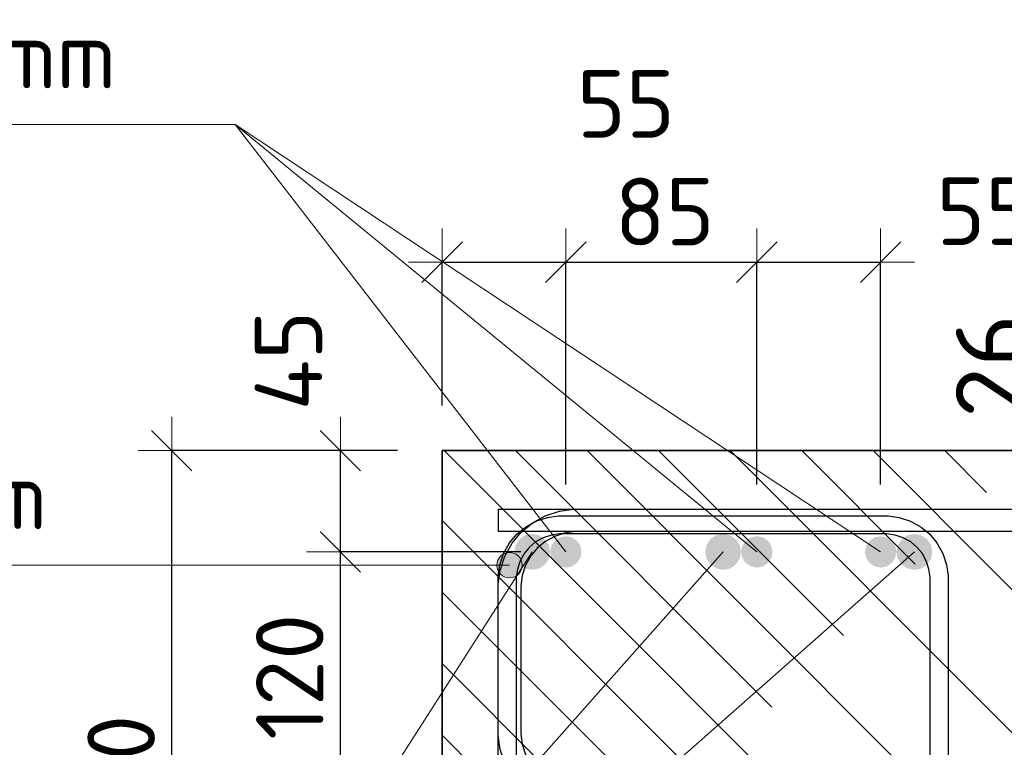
# Model space of a CAD drawing. Header units: metres. Extents: x -38 to 86, y -15 to 21.
# Tile 83 of 103: x 72.107 to 72.545, y 5.531 to 5.855. Entities that reach past the tile are written whole.
import ezdxf

# ---------------------------------------------------------------- set-up
doc = ezdxf.new("R2010")
doc.units = ezdxf.units.M
doc.header["$PDMODE"] = 65
for name, color, linetype, lineweight in [('XR$4$Арм. стержнями верхней зоны', 180, 'Continuous', 35), ('XR$4$Арм.стержн. Арматура края', 96, 'Continuous', 35), ('XR$4$Арм.стержн. Доп. арматура', 180, 'Continuous', 35), ('XR$4$Арм.стержн. Хомут', 240, 'Continuous', 35), ('XR$4$Арм.стержн.горизонт. 1', 180, 'Continuous', 35), ('XR$4$Размерная линия (1)', 7, 'Continuous', 13), ('XR$4$Размерная линия_ общее', 7, 'Continuous', 13)]:
    doc.layers.add(name, color=color, linetype=linetype, lineweight=lineweight)
doc.styles.add('ISOCPEUR', font='txt')
doc.dimstyles.new('DIMSTYLE_11', dxfattribs={"dimtxt": 0.033, "dimasz": 0.0375, "dimexe": 0, "dimexo": 0, "dimgap": 0.0165, "dimtad": 2, "dimdec": 0, "dimlfac": 1000, "dimrnd": 1, "dimzin": 12, "dimdsep": 46, "dimtxsty": 'ISOCPEUR', "dimblk1": 'ALL_ML_STRICH', "dimblk2": 'ALL_ML_STRICH', "dimsah": 1, "dimcen": 0, "dimclrd": 7, "dimclre": 256, "dimclrt": 7, "dimadec": 0, "dimazin": 0, "dimtfac": 1, "dimtdec": 0, "dimtix": 1, "dimtmove": 2, "dimatfit": 3, "dimfxl": 0, "dimtvp": 1.2, "dimtzin": 0, "dimlwd": 0, "dimlwe": -3, "dimarcsym": 0})
doc.dimstyles.new('DIMSTYLE_12', dxfattribs={"dimtxt": 0.03, "dimasz": 0.03, "dimexe": 0, "dimexo": 0, "dimgap": 0.015, "dimtad": 2, "dimdec": 0, "dimlfac": 1000, "dimrnd": 1, "dimzin": 12, "dimdsep": 46, "dimtxsty": 'ISOCPEUR', "dimblk1": 'ALL_ML_STRICH', "dimblk2": 'ALL_ML_STRICH', "dimsah": 1, "dimcen": 0, "dimclrd": 7, "dimclre": 256, "dimclrt": 7, "dimadec": 0, "dimazin": 0, "dimtfac": 1, "dimtdec": 0, "dimtix": 1, "dimtmove": 2, "dimatfit": 3, "dimfxl": 0, "dimtzin": 0, "dimlwd": 0, "dimlwe": -3, "dimarcsym": 0})
doc.dimstyles.new('DIMSTYLE_14', dxfattribs={"dimtxt": 0.03, "dimasz": 0.03, "dimexe": 0, "dimexo": 0, "dimgap": 0.015, "dimtad": 2, "dimdec": 0, "dimlfac": 1000, "dimrnd": 1, "dimzin": 12, "dimdsep": 46, "dimtxsty": 'ISOCPEUR', "dimblk1": 'ALL_ML_STRICH', "dimblk2": 'ALL_ML_STRICH', "dimsah": 1, "dimcen": 0, "dimclrd": 7, "dimclre": 256, "dimclrt": 7, "dimadec": 0, "dimazin": 0, "dimtfac": 1, "dimtdec": 0, "dimtix": 1, "dimtmove": 2, "dimatfit": 3, "dimfxl": 0, "dimtvp": 1.2, "dimtzin": 0, "dimlwd": 0, "dimlwe": -3, "dimarcsym": 0})
doc.dimstyles.new('DIMSTYLE_21', dxfattribs={"dimtxt": 0.03, "dimasz": 0.03, "dimexe": 0, "dimexo": 0, "dimgap": 0.015, "dimtad": 2, "dimdec": 0, "dimlfac": 1000, "dimrnd": 5, "dimzin": 12, "dimdsep": 46, "dimtxsty": 'ISOCPEUR', "dimblk1": 'ALL_ML_STRICH', "dimblk2": 'ALL_ML_STRICH', "dimsah": 1, "dimcen": 0, "dimclrd": 7, "dimclre": 256, "dimclrt": 7, "dimadec": 0, "dimazin": 0, "dimtfac": 1, "dimtdec": 0, "dimtix": 1, "dimtmove": 2, "dimatfit": 3, "dimfxl": 0, "dimtvp": 1.2, "dimtzin": 0, "dimlwd": 0, "dimlwe": -3, "dimarcsym": 0})
doc.dimstyles.new('DIMSTYLE_22', dxfattribs={"dimtxt": 0.03, "dimasz": 0.03, "dimexe": 0, "dimexo": 0, "dimgap": 0.015, "dimtad": 2, "dimdec": 0, "dimlfac": 1000, "dimrnd": 5, "dimzin": 12, "dimdsep": 46, "dimtxsty": 'ISOCPEUR', "dimblk1": 'ALL_ML_STRICH', "dimblk2": 'ALL_ML_STRICH', "dimsah": 1, "dimcen": 0, "dimclrd": 7, "dimclre": 256, "dimclrt": 7, "dimadec": 0, "dimazin": 0, "dimtfac": 1, "dimtdec": 0, "dimtix": 1, "dimtmove": 2, "dimatfit": 3, "dimfxl": 0, "dimtzin": 0, "dimlwd": 0, "dimlwe": -3, "dimarcsym": 0})
doc.dimstyles.new('DIMSTYLE_23', dxfattribs={"dimtxt": 0.03, "dimasz": 0.03, "dimexe": 0, "dimexo": 0, "dimgap": 0.015, "dimtad": 2, "dimdec": 0, "dimlfac": 1000, "dimrnd": 5, "dimzin": 12, "dimdsep": 46, "dimtxsty": 'ISOCPEUR', "dimblk1": 'ALL_ML_STRICH', "dimblk2": 'ALL_ML_STRICH', "dimsah": 1, "dimcen": 0, "dimclrd": 7, "dimclre": 256, "dimclrt": 7, "dimadec": 0, "dimazin": 0, "dimtfac": 1, "dimtdec": 0, "dimtix": 1, "dimtmove": 2, "dimatfit": 3, "dimfxl": 0, "dimtvp": 1.2, "dimtzin": 0, "dimlwd": 0, "dimlwe": -3, "dimarcsym": 0})
pattern_1 = [(135, (0, 0), (-0.031819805, -0.031819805), [0.4, -0.05, 0, -0.05]), (135, (-0.01591, -0.01591), (-0.031819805, -0.031819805), [0.8, -0.1, 0.1, -0.1])]

# ---------------------------------------------------------------- blocks, each defined once
blk = doc.blocks.new('ALL_ML_STRICH')
at = {"color": 0, "linetype": 'ByBlock', "lineweight": -2}
for p, q in [((0, -0.5), (0, 0.5)), ((-0.3, -0.3), (0.3, 0.3)), ((-1, 0), (0.5, 0))]:
    blk.add_line(p, q, dxfattribs=at)
blk = doc.blocks.new('*D77')
at = {"layer": 'DEFPOINTS', "color": 7, "linetype": 'Continuous', "lineweight": 13, "transparency": 33554687}
for p in [(72.29474, 5.66307), (72.1744, 5.36307), (72.2947, 5.36307)]:
    blk.add_point(p, dxfattribs=at)
at = {"layer": 'XR$4$Размерная линия (1)', "color": 9, "linetype": 'Continuous', "lineweight": -2, "true_color": 0xc7c7c7, "transparency": 33554687}
for p, q in [((72.27474, 5.66307), (72.1744, 5.66307)), ((72.2747, 5.36307), (72.1744, 5.36307))]:
    blk.add_line(p, q, dxfattribs=at)
at = {"layer": 'XR$4$Размерная линия (1)', "color": 7, "linetype": 'Continuous', "lineweight": -2, "transparency": 33554687}
blk.add_line((72.1744, 5.36307), (72.1744, 5.66307), dxfattribs=at)
at = {"layer": 'XR$4$Размерная линия (1)', "color": 7, "linetype": 'Continuous', "lineweight": 13, "transparency": 33554687, "xscale": 0.03, "yscale": 0.03, "zscale": 0.03}
for p, rotation in [((72.1744, 5.66307), 90), ((72.1744, 5.36307), 270)]:
    blk.add_blockref('ALL_ML_STRICH', p, dxfattribs=dict(at, rotation=rotation))
at = {"layer": 'XR$4$Размерная линия (1)', "color": 7, "linetype": 'Continuous', "lineweight": 13, "transparency": 33554687, "insert": (72.1519, 5.51457), "char_height": 0.03, "width": 0.09, "attachment_point": 5, "rotation": 90, "style": 'ISOCPEUR'}
blk.add_mtext('\\A1;{300}', dxfattribs=at)
blk = doc.blocks.new('*D148')
at = {"layer": 'DEFPOINTS', "color": 7, "linetype": 'Continuous', "lineweight": 13, "transparency": 33554687}
for p in [(72.52365, 5.66307), (72.52365, 5.63707), (72.56364, 5.63707)]:
    blk.add_point(p, dxfattribs=at)
at = {"layer": 'XR$4$Размерная линия_ общее', "color": 253, "linetype": 'Continuous', "lineweight": -2, "true_color": 0xa0a0a0, "transparency": 33554687}
for p, q in [((72.54365, 5.66307), (72.56364, 5.66307)), ((72.54365, 5.63707), (72.56364, 5.63707))]:
    blk.add_line(p, q, dxfattribs=at)
at = {"layer": 'XR$4$Размерная линия_ общее', "color": 7, "linetype": 'Continuous', "lineweight": -2, "transparency": 33554687}
blk.add_line((72.56364, 5.63707), (72.56364, 5.66307), dxfattribs=at)
at = {"layer": 'XR$4$Размерная линия_ общее', "color": 7, "linetype": 'Continuous', "lineweight": 13, "transparency": 33554687, "xscale": 0.0375, "yscale": 0.0375, "zscale": 0.0375}
for p, rotation in [((72.56364, 5.66307), 90), ((72.56364, 5.63707), 270)]:
    blk.add_blockref('ALL_ML_STRICH', p, dxfattribs=dict(at, rotation=rotation))
at = {"layer": 'XR$4$Размерная линия_ общее', "color": 7, "linetype": 'Continuous', "lineweight": 13, "transparency": 33554687, "insert": (72.56317, 5.68043), "char_height": 0.027, "width": 0.00135, "attachment_point": 1, "rotation": 90, "line_spacing_factor": 0.60241, "style": 'ISOCPEUR'}
blk.add_mtext('з.с.', dxfattribs=at)
at = {"layer": 'XR$4$Размерная линия_ общее', "color": 7, "linetype": 'Continuous', "lineweight": 13, "transparency": 33554687, "insert": (72.53964, 5.70079), "char_height": 0.033, "width": 0.066, "attachment_point": 5, "rotation": 90, "style": 'ISOCPEUR'}
blk.add_mtext('\\A1;{26}', dxfattribs=at)
blk = doc.blocks.new('*D149')
at = {"layer": 'DEFPOINTS', "color": 7, "linetype": 'Continuous', "lineweight": 13, "transparency": 33554687}
for p in [(72.2947, 5.74681), (72.2947, 5.66307), (72.3497, 5.62807)]:
    blk.add_point(p, dxfattribs=at)
at = {"layer": 'XR$4$Размерная линия (1)', "color": 9, "linetype": 'Continuous', "lineweight": -2, "true_color": 0xc7c7c7, "transparency": 33554687}
for p, q in [((72.2947, 5.68307), (72.2947, 5.74681)), ((72.3497, 5.64807), (72.3497, 5.74681))]:
    blk.add_line(p, q, dxfattribs=at)
at = {"layer": 'XR$4$Размерная линия (1)', "color": 7, "linetype": 'Continuous', "lineweight": -2, "transparency": 33554687}
blk.add_line((72.2947, 5.74681), (72.3497, 5.74681), dxfattribs=at)
at = {"layer": 'XR$4$Размерная линия (1)', "color": 7, "linetype": 'Continuous', "lineweight": 13, "transparency": 33554687, "xscale": 0.03, "yscale": 0.03, "zscale": 0.03, "rotation": 180}
blk.add_blockref('ALL_ML_STRICH', (72.2947, 5.74681), dxfattribs=at)
at = {"layer": 'XR$4$Размерная линия (1)', "color": 7, "linetype": 'Continuous', "lineweight": 13, "transparency": 33554687, "xscale": 0.03, "yscale": 0.03, "zscale": 0.03}
blk.add_blockref('ALL_ML_STRICH', (72.3497, 5.74681), dxfattribs=at)
at = {"layer": 'XR$4$Размерная линия (1)', "color": 7, "linetype": 'Continuous', "lineweight": 13, "transparency": 33554687, "insert": (72.37641, 5.81719), "char_height": 0.03, "width": 0.06, "attachment_point": 5, "style": 'ISOCPEUR'}
blk.add_mtext('\\A1;{55}', dxfattribs=at)
blk = doc.blocks.new('*D150')
at = {"layer": 'DEFPOINTS', "color": 7, "linetype": 'Continuous', "lineweight": 13, "transparency": 33554687}
for p in [(72.3497, 5.74681), (72.3497, 5.62807), (72.43463, 5.62807)]:
    blk.add_point(p, dxfattribs=at)
at = {"layer": 'XR$4$Размерная линия (1)', "color": 9, "linetype": 'Continuous', "lineweight": -2, "true_color": 0xc7c7c7, "transparency": 33554687}
for p, q in [((72.3497, 5.64807), (72.3497, 5.74681)), ((72.43463, 5.64807), (72.43463, 5.74681))]:
    blk.add_line(p, q, dxfattribs=at)
at = {"layer": 'XR$4$Размерная линия (1)', "color": 7, "linetype": 'Continuous', "lineweight": -2, "transparency": 33554687}
blk.add_line((72.3497, 5.74681), (72.43463, 5.74681), dxfattribs=at)
at = {"layer": 'XR$4$Размерная линия (1)', "color": 7, "linetype": 'Continuous', "lineweight": 13, "transparency": 33554687, "xscale": 0.03, "yscale": 0.03, "zscale": 0.03, "rotation": 180}
blk.add_blockref('ALL_ML_STRICH', (72.3497, 5.74681), dxfattribs=at)
at = {"layer": 'XR$4$Размерная линия (1)', "color": 7, "linetype": 'Continuous', "lineweight": 13, "transparency": 33554687, "xscale": 0.03, "yscale": 0.03, "zscale": 0.03}
blk.add_blockref('ALL_ML_STRICH', (72.43463, 5.74681), dxfattribs=at)
at = {"layer": 'XR$4$Размерная линия (1)', "color": 7, "linetype": 'Continuous', "lineweight": 13, "transparency": 33554687, "insert": (72.39366, 5.76931), "char_height": 0.03, "width": 0.06, "attachment_point": 5, "style": 'ISOCPEUR'}
blk.add_mtext('\\A1;{85}', dxfattribs=at)
blk = doc.blocks.new('*D151')
at = {"layer": 'DEFPOINTS', "color": 7, "linetype": 'Continuous', "lineweight": 13, "transparency": 33554687}
for p in [(72.43463, 5.74681), (72.43463, 5.62807), (72.4897, 5.62807)]:
    blk.add_point(p, dxfattribs=at)
at = {"layer": 'XR$4$Размерная линия (1)', "color": 9, "linetype": 'Continuous', "lineweight": -2, "true_color": 0xc7c7c7, "transparency": 33554687}
for p, q in [((72.43463, 5.64807), (72.43463, 5.74681)), ((72.4897, 5.64807), (72.4897, 5.74681))]:
    blk.add_line(p, q, dxfattribs=at)
at = {"layer": 'XR$4$Размерная линия (1)', "color": 7, "linetype": 'Continuous', "lineweight": -2, "transparency": 33554687}
blk.add_line((72.43463, 5.74681), (72.4897, 5.74681), dxfattribs=at)
at = {"layer": 'XR$4$Размерная линия (1)', "color": 7, "linetype": 'Continuous', "lineweight": 13, "transparency": 33554687, "xscale": 0.03, "yscale": 0.03, "zscale": 0.03, "rotation": 180}
blk.add_blockref('ALL_ML_STRICH', (72.43463, 5.74681), dxfattribs=at)
at = {"layer": 'XR$4$Размерная линия (1)', "color": 7, "linetype": 'Continuous', "lineweight": 13, "transparency": 33554687, "xscale": 0.03, "yscale": 0.03, "zscale": 0.03}
blk.add_blockref('ALL_ML_STRICH', (72.4897, 5.74681), dxfattribs=at)
at = {"layer": 'XR$4$Размерная линия (1)', "color": 7, "linetype": 'Continuous', "lineweight": 13, "transparency": 33554687, "insert": (72.53632, 5.76949), "char_height": 0.03, "width": 0.06, "attachment_point": 5, "style": 'ISOCPEUR'}
blk.add_mtext('\\A1;{55}', dxfattribs=at)
blk = doc.blocks.new('*D154')
at = {"layer": 'DEFPOINTS', "color": 7, "linetype": 'Continuous', "lineweight": 13, "transparency": 33554687}
for p in [(72.3497, 5.61807), (72.2494, 5.49807), (72.33466, 5.49807)]:
    blk.add_point(p, dxfattribs=at)
at = {"layer": 'XR$4$Размерная линия (1)', "color": 9, "linetype": 'Continuous', "lineweight": -2, "true_color": 0xc7c7c7, "transparency": 33554687}
for p, q in [((72.3297, 5.61807), (72.2494, 5.61807)), ((72.31466, 5.49807), (72.2494, 5.49807))]:
    blk.add_line(p, q, dxfattribs=at)
at = {"layer": 'XR$4$Размерная линия (1)', "color": 7, "linetype": 'Continuous', "lineweight": -2, "transparency": 33554687}
blk.add_line((72.2494, 5.49807), (72.2494, 5.61807), dxfattribs=at)
at = {"layer": 'XR$4$Размерная линия (1)', "color": 7, "linetype": 'Continuous', "lineweight": 13, "transparency": 33554687, "xscale": 0.03, "yscale": 0.03, "zscale": 0.03}
for p, rotation in [((72.2494, 5.61807), 90), ((72.2494, 5.49807), 270)]:
    blk.add_blockref('ALL_ML_STRICH', p, dxfattribs=dict(at, rotation=rotation))
at = {"layer": 'XR$4$Размерная линия (1)', "color": 7, "linetype": 'Continuous', "lineweight": 13, "transparency": 33554687, "insert": (72.2269, 5.56257), "char_height": 0.03, "width": 0.09, "attachment_point": 5, "rotation": 90, "style": 'ISOCPEUR'}
blk.add_mtext('\\A1;{120}', dxfattribs=at)
blk = doc.blocks.new('*D155')
at = {"layer": 'DEFPOINTS', "color": 7, "linetype": 'Continuous', "lineweight": 13, "transparency": 33554687}
for p in [(72.2947, 5.66307), (72.2494, 5.61807), (72.3497, 5.61807)]:
    blk.add_point(p, dxfattribs=at)
at = {"layer": 'XR$4$Размерная линия (1)', "color": 9, "linetype": 'Continuous', "lineweight": -2, "true_color": 0xc7c7c7, "transparency": 33554687}
for p, q in [((72.2747, 5.66307), (72.2494, 5.66307)), ((72.3297, 5.61807), (72.2494, 5.61807))]:
    blk.add_line(p, q, dxfattribs=at)
at = {"layer": 'XR$4$Размерная линия (1)', "color": 7, "linetype": 'Continuous', "lineweight": -2, "transparency": 33554687}
blk.add_line((72.2494, 5.61807), (72.2494, 5.66307), dxfattribs=at)
at = {"layer": 'XR$4$Размерная линия (1)', "color": 7, "linetype": 'Continuous', "lineweight": 13, "transparency": 33554687, "xscale": 0.03, "yscale": 0.03, "zscale": 0.03}
for p, rotation in [((72.2494, 5.66307), 90), ((72.2494, 5.61807), 270)]:
    blk.add_blockref('ALL_ML_STRICH', p, dxfattribs=dict(at, rotation=rotation))
at = {"layer": 'XR$4$Размерная линия (1)', "color": 7, "linetype": 'Continuous', "lineweight": 13, "transparency": 33554687, "insert": (72.22633, 5.7031), "char_height": 0.03, "width": 0.06, "attachment_point": 5, "rotation": 90, "style": 'ISOCPEUR'}
blk.add_mtext('\\A1;{45}', dxfattribs=at)

msp = doc.modelspace()

# ---------------------------------------------------------------- hatches: boundary and pattern name
at = {"linetype": 'Continuous', "lineweight": 25, "transparency": 33554687}
h = msp.add_hatch(dxfattribs=at)
h.set_pattern_fill('__________540', scale=0.015, style=0, pattern_type=2)
h.set_pattern_definition(pattern_1)
h.paths.add_polyline_path([(72.5447, 5.66307), (72.2947, 5.66307), (72.2947, 5.36307), (72.5447, 5.36307)], flags=0)
h = msp.add_hatch(dxfattribs=at)
h.set_pattern_fill('__________540', scale=0.015, style=0, pattern_type=2)
h.set_pattern_definition(pattern_1)
h.paths.add_polyline_path([(72.5447, 5.66307), (72.5447, 5.46307), (72.68855, 5.46307), (72.68855, 5.66307)], flags=0)
at = {"layer": 'XR$4$Арм.стержн. Арматура края', "linetype": 'Continuous', "lineweight": 13, "transparency": 33554687}
for points in [[(72.31981, 5.60936), (72.31981, 5.61498), (72.31902, 5.61217)], [(72.31981, 5.61498), (72.32183, 5.60733), (72.32183, 5.61701)], [(72.31981, 5.61498), (72.31981, 5.60936), (72.32183, 5.60733)], [(72.32183, 5.61701), (72.32465, 5.60655), (72.32465, 5.6178)], [(72.32183, 5.61701), (72.32183, 5.60733), (72.32465, 5.60655)], [(72.32465, 5.6178), (72.32465, 5.60655), (72.32746, 5.60733)], [(72.32465, 5.6178), (72.32746, 5.60733), (72.32746, 5.61701)], [(72.32746, 5.61701), (72.32746, 5.60733), (72.32948, 5.60936)], [(72.32746, 5.61701), (72.32948, 5.60936), (72.32948, 5.61498)], [(72.32948, 5.61498), (72.32948, 5.60936), (72.33027, 5.61217)]]:
    msp.add_hatch(color=7, dxfattribs=at).paths.add_polyline_path(points)
at = {"layer": 'XR$4$Арм.стержн. Доп. арматура', "linetype": 'Continuous', "lineweight": 50, "transparency": 33554687}
for points in [[(72.3567, 5.61807), (72.35617, 5.62075), (72.35465, 5.62302), (72.35238, 5.62453), (72.3497, 5.62507), (72.34702, 5.62453), (72.34475, 5.62302), (72.34324, 5.62075), (72.3427, 5.61807), (72.34324, 5.61539), (72.34475, 5.61312), (72.34702, 5.6116), (72.3497, 5.61107), (72.35238, 5.6116), (72.35465, 5.61312), (72.35617, 5.61539)], [(72.44163, 5.61807), (72.44109, 5.62075), (72.43958, 5.62302), (72.43731, 5.62453), (72.43463, 5.62507), (72.43195, 5.62453), (72.42968, 5.62302), (72.42816, 5.62075), (72.42763, 5.61807), (72.42816, 5.61539), (72.42968, 5.61312), (72.43195, 5.6116), (72.43463, 5.61107), (72.43731, 5.6116), (72.43958, 5.61312), (72.44109, 5.61539)], [(72.4967, 5.61807), (72.49617, 5.62075), (72.49465, 5.62302), (72.49238, 5.62453), (72.4897, 5.62507), (72.48702, 5.62453), (72.48475, 5.62302), (72.48324, 5.62075), (72.4827, 5.61807), (72.48324, 5.61539), (72.48475, 5.61312), (72.48702, 5.6116), (72.4897, 5.61107), (72.49238, 5.6116), (72.49465, 5.61312), (72.49617, 5.61539)]]:
    msp.add_hatch(color=7, dxfattribs=at).paths.add_polyline_path(points)
at = {"layer": 'XR$4$Арм.стержн.горизонт. 1', "linetype": 'Continuous', "lineweight": 50, "transparency": 33554687}
for points in [[(72.3427, 5.61807), (72.34209, 5.62113), (72.34036, 5.62372), (72.33776, 5.62546), (72.3347, 5.62607), (72.33164, 5.62546), (72.32905, 5.62372), (72.32731, 5.62113), (72.3267, 5.61807), (72.32731, 5.61501), (72.32905, 5.61241), (72.33164, 5.61068), (72.3347, 5.61007), (72.33776, 5.61068), (72.34036, 5.61241), (72.34209, 5.61501)], [(72.42763, 5.61807), (72.42702, 5.62113), (72.42528, 5.62372), (72.42269, 5.62546), (72.41963, 5.62607), (72.41657, 5.62546), (72.41397, 5.62372), (72.41224, 5.62113), (72.41163, 5.61807), (72.41224, 5.61501), (72.41397, 5.61241), (72.41657, 5.61068), (72.41963, 5.61007), (72.42269, 5.61068), (72.42528, 5.61241), (72.42702, 5.61501)], [(72.5127, 5.61807), (72.51209, 5.62113), (72.51036, 5.62372), (72.50776, 5.62546), (72.5047, 5.62607), (72.50164, 5.62546), (72.49905, 5.62372), (72.49731, 5.62113), (72.4967, 5.61807), (72.49731, 5.61501), (72.49905, 5.61241), (72.50164, 5.61068), (72.5047, 5.61007), (72.50776, 5.61068), (72.51036, 5.61241), (72.51209, 5.61501)]]:
    msp.add_hatch(color=7, dxfattribs=at).paths.add_polyline_path(points)

# ---------------------------------------------------------------- linework, layer by layer
at = {"color": 7, "linetype": 'Continuous', "lineweight": 35, "transparency": 33554687}
for p, q in [((72.2947, 5.66307), (72.2947, 5.36307)), ((72.5447, 5.66307), (72.2947, 5.66307)), ((72.68855, 5.66307), (72.5447, 5.66307))]:
    msp.add_line(p, q, dxfattribs=at)
at = {"layer": 'XR$4$Арм. стержнями верхней зоны', "color": 4, "linetype": 'Continuous', "lineweight": 25, "transparency": 33554687}
msp.add_lwpolyline([(72.3197, 5.63707), (72.69355, 5.63707), (72.69355, 5.62707), (72.3197, 5.62707), (72.3197, 5.63707)], dxfattribs=at)
at = {"layer": 'XR$4$Арм.стержн. Арматура края', "color": 7, "linetype": 'Continuous', "lineweight": 13, "transparency": 33554687}
for p, q in [((72.32465, 5.6178), (72.32465, 5.6178)), ((71.86884, 5.61217), (72.17584, 5.61217)), ((72.17584, 5.61217), (72.32465, 5.61217)), ((72.31902, 5.61217), (72.31902, 5.61217)), ((72.33027, 5.61217), (72.33027, 5.61217)), ((72.32465, 5.60655), (72.32465, 5.60655))]:
    msp.add_line(p, q, dxfattribs=at)
at = {"layer": 'XR$4$Арм.стержн. Арматура края', "color": 4, "linetype": 'Continuous', "lineweight": 25, "transparency": 33554687}
for points in [[(72.69355, 5.50307), (72.35299, 5.50307), (72.34689, 5.50392), (72.34054, 5.50601), (72.3347, 5.50928), (72.32988, 5.5133), (72.32586, 5.51812), (72.32259, 5.52396), (72.32049, 5.53031), (72.31965, 5.53641), (72.31965, 5.60372), (72.32049, 5.60982), (72.32259, 5.61617), (72.32586, 5.62202), (72.32988, 5.62683), (72.3347, 5.63085), (72.34054, 5.63412), (72.34689, 5.63622), (72.35299, 5.63707), (72.69355, 5.63707)], [(72.69355, 5.62707), (72.35368, 5.62707), (72.34916, 5.62644), (72.34459, 5.62493), (72.34039, 5.62258), (72.33698, 5.61973), (72.33413, 5.61632), (72.33178, 5.61213), (72.33027, 5.60755), (72.32965, 5.60303), (72.32965, 5.53711), (72.33027, 5.53259), (72.33178, 5.52801), (72.33413, 5.52381), (72.33698, 5.5204), (72.34039, 5.51755), (72.34459, 5.5152), (72.34916, 5.5137), (72.35368, 5.51307), (72.69355, 5.51307)]]:
    msp.add_lwpolyline(points, dxfattribs=at)
at = {"layer": 'XR$4$Арм.стержн. Арматура края', "color": 7, "linetype": 'Continuous', "lineweight": 13, "transparency": 33554687}
msp.add_circle((72.32465, 5.61217), 0.00563, dxfattribs=at)
at = {"layer": 'XR$4$Арм.стержн. Доп. арматура', "color": 7, "linetype": 'Continuous', "lineweight": 13, "transparency": 33554687}
for p, q in [((71.88664, 5.80808), (72.20264, 5.80808)), ((72.20264, 5.80808), (72.4897, 5.61807)), ((72.20264, 5.80808), (72.43463, 5.61807)), ((72.20264, 5.80808), (72.3497, 5.61807))]:
    msp.add_line(p, q, dxfattribs=at)
at = {"layer": 'XR$4$Арм.стержн. Хомут', "color": 40, "linetype": 'Continuous', "lineweight": 25, "transparency": 33554687}
for points in [[(72.31966, 5.41474), (72.31966, 5.60739), (72.32034, 5.61227), (72.32202, 5.61735), (72.32464, 5.62203), (72.32785, 5.62588), (72.3317, 5.62909), (72.33638, 5.63171), (72.34146, 5.63339), (72.34634, 5.63407), (72.49303, 5.63407), (72.49791, 5.63339), (72.50299, 5.63171), (72.50766, 5.62909), (72.51151, 5.62588), (72.51473, 5.62203), (72.51735, 5.61735), (72.51902, 5.61227), (72.5197, 5.60739), (72.5197, 5.41474)], [(72.31966, 5.41474), (72.31966, 5.60739), (72.32034, 5.61227), (72.32202, 5.61735), (72.32464, 5.62203), (72.32785, 5.62588), (72.3317, 5.62909), (72.33638, 5.63171), (72.34146, 5.63339), (72.34634, 5.63407), (72.49303, 5.63407), (72.49791, 5.63339), (72.50299, 5.63171), (72.50766, 5.62909), (72.51151, 5.62588), (72.51473, 5.62203), (72.51735, 5.61735), (72.51902, 5.61227), (72.5197, 5.60739), (72.5197, 5.41474)], [(72.31966, 5.41474), (72.31966, 5.60739), (72.32034, 5.61227), (72.32202, 5.61735), (72.32464, 5.62203), (72.32785, 5.62588), (72.3317, 5.62909), (72.33638, 5.63171), (72.34146, 5.63339), (72.34634, 5.63407), (72.49303, 5.63407), (72.49791, 5.63339), (72.50299, 5.63171), (72.50766, 5.62909), (72.51151, 5.62588), (72.51473, 5.62203), (72.51735, 5.61735), (72.51902, 5.61227), (72.5197, 5.60739), (72.5197, 5.41474)], [(72.5117, 5.4153), (72.5117, 5.60684), (72.5112, 5.61045), (72.50999, 5.61411), (72.50811, 5.61747), (72.50583, 5.6202), (72.5031, 5.62248), (72.49975, 5.62436), (72.49609, 5.62556), (72.49247, 5.62607), (72.3469, 5.62607), (72.34328, 5.62556), (72.33962, 5.62436), (72.33626, 5.62248), (72.33353, 5.6202), (72.33125, 5.61747), (72.32937, 5.61411), (72.32817, 5.61045), (72.32766, 5.60684), (72.32766, 5.4153)], [(72.5117, 5.4153), (72.5117, 5.60684), (72.5112, 5.61045), (72.50999, 5.61411), (72.50811, 5.61747), (72.50583, 5.6202), (72.5031, 5.62248), (72.49975, 5.62436), (72.49609, 5.62556), (72.49247, 5.62607), (72.3469, 5.62607), (72.34328, 5.62556), (72.33962, 5.62436), (72.33626, 5.62248), (72.33353, 5.6202), (72.33125, 5.61747), (72.32937, 5.61411), (72.32817, 5.61045), (72.32766, 5.60684), (72.32766, 5.4153)], [(72.5117, 5.4153), (72.5117, 5.60684), (72.5112, 5.61045), (72.50999, 5.61411), (72.50811, 5.61747), (72.50583, 5.6202), (72.5031, 5.62248), (72.49975, 5.62436), (72.49609, 5.62556), (72.49247, 5.62607), (72.3469, 5.62607), (72.34328, 5.62556), (72.33962, 5.62436), (72.33626, 5.62248), (72.33353, 5.6202), (72.33125, 5.61747), (72.32937, 5.61411), (72.32817, 5.61045), (72.32766, 5.60684), (72.32766, 5.4153)]]:
    msp.add_lwpolyline(points, dxfattribs=at)
at = {"layer": 'XR$4$Арм.стержн.горизонт. 1', "color": 7, "linetype": 'Continuous', "lineweight": 13, "transparency": 33554687}
for q in [(72.3347, 5.61807), (72.41963, 5.61807), (72.5047, 5.61807)]:
    msp.add_line((72.11391, 5.27357), q, dxfattribs=at)

# ---------------------------------------------------------------- texts
at = {"layer": 'XR$4$Арм.стержн. Арматура края', "color": 7, "linetype": 'Continuous', "lineweight": 25, "transparency": 33554687, "insert": (71.88884, 5.62817), "char_height": 0.03, "width": 0.2806692, "attachment_point": 7, "style": 'ISOCPEUR'}
msp.add_mtext('\\W0.92;ø10 L=1135mm ', dxfattribs=at)
at = {"layer": 'XR$4$Арм.стержн. Доп. арматура', "color": 7, "linetype": 'Continuous', "lineweight": 25, "transparency": 33554687, "insert": (71.90664, 5.82408), "char_height": 0.03, "width": 0.2899763, "attachment_point": 7, "style": 'ISOCPEUR'}
msp.add_mtext('\\W0.94;ø14 L=1950mm ', dxfattribs=at)

# ---------------------------------------------------------------- dimensions: what is measured, and where the dimension line sits
at = {"layer": 'XR$4$Размерная линия (1)', "color": 7, "linetype": 'Continuous', "lineweight": 13, "transparency": 33554687}
for base, p1, p2, dimstyle, picture, middle in [((72.3497, 5.74681), (72.2947, 5.68307), (72.3497, 5.64807), 'DIMSTYLE_21', '*D149', (72.37641, 5.81719)), ((72.43463, 5.74681), (72.3497, 5.64807), (72.43463, 5.64807), 'DIMSTYLE_22', '*D150', (72.39366, 5.76931)), ((72.4897, 5.74681), (72.43463, 5.64807), (72.4897, 5.64807), 'DIMSTYLE_23', '*D151', (72.53632, 5.76949))]:
    dim = msp.add_linear_dim(base=base, p1=p1, p2=p2, dimstyle=dimstyle, override={"dimpost": '<>', "dimclrd": 7, "dimclre": 9, "dimclrt": 7, "dimlwd": 0, "dimlwe": 65533}, dxfattribs=at)
    dim.commit()
    dim.dimension.update_dxf_attribs({"geometry": picture, "text_midpoint": middle, "dimtype": 160})
for base, p1, p2, dimstyle, picture, middle in [((72.2494, 5.66307), (72.3297, 5.61807), (72.2747, 5.66307), 'DIMSTYLE_14', '*D155', (72.22633, 5.7031)), ((72.1744, 5.66307), (72.2747, 5.36307), (72.27474, 5.66307), 'DIMSTYLE_12', '*D77', (72.1519, 5.51457)), ((72.2494, 5.61807), (72.31466, 5.49807), (72.3297, 5.61807), 'DIMSTYLE_12', '*D154', (72.2269, 5.56257))]:
    dim = msp.add_linear_dim(base=base, p1=p1, p2=p2, angle=90, dimstyle=dimstyle, override={"dimpost": '<>', "dimclrd": 7, "dimclre": 9, "dimclrt": 7, "dimlwd": 0, "dimlwe": 65533}, dxfattribs=at)
    dim.commit()
    dim.dimension.update_dxf_attribs({"geometry": picture, "text_midpoint": middle, "dimtype": 160})
at = {"layer": 'XR$4$Размерная линия_ общее', "color": 7, "linetype": 'Continuous', "lineweight": 13, "transparency": 33554687}
dim = msp.add_linear_dim(base=(72.56364, 5.66307), p1=(72.54365, 5.63707), p2=(72.54365, 5.66307), angle=90, text='<>\\Xз.с.', dimstyle='DIMSTYLE_11', override={"dimpost": '<>', "dimclrd": 7, "dimclre": 253, "dimclrt": 7, "dimlwd": 0, "dimlwe": 65533}, dxfattribs=at)
dim.commit()
dim.dimension.update_dxf_attribs({"geometry": '*D148', "text_midpoint": (72.53964, 5.70079), "dimtype": 160})

doc.saveas('drawing.dxf')
